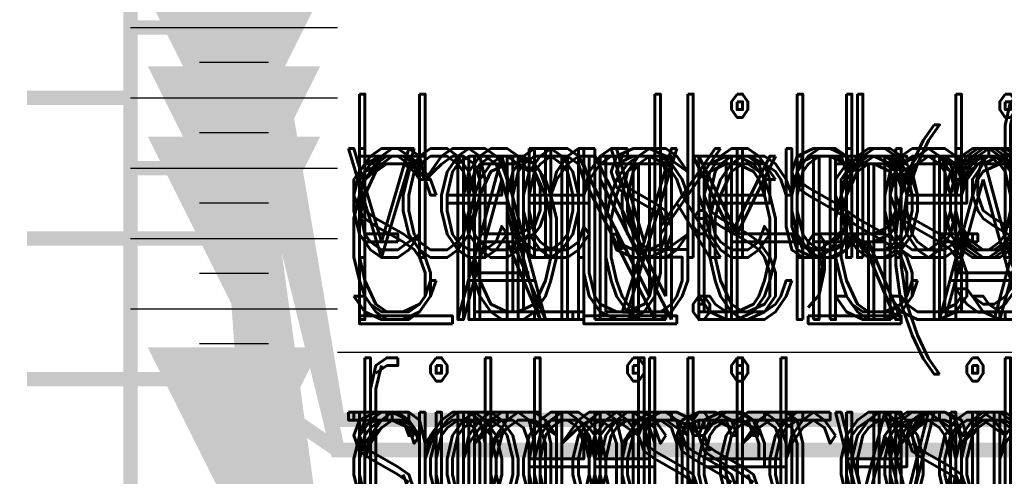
# Model space of a CAD drawing. Extents: x -2 to 113, y -136 to 16.
# Tile 220 of 256: x 12.23 to 19.22, y -31.33 to -28.08. Entities that reach past the tile are written whole.
import ezdxf
from ezdxf.enums import TextEntityAlignment as Align

# ---------------------------------------------------------------- set-up
doc = ezdxf.new("R2010")
doc.units = 0
doc.header["$MEASUREMENT"] = 0
doc.linetypes.add('SOLID', pattern=[0])
doc.layers.get('0').update_dxf_attribs({"linetype": 'SOLID'})
for name, color, linetype in [('1', 7, 'SOLID'), ('10', 7, 'SOLID'), ('11', 7, 'SOLID'), ('12', 7, 'SOLID'), ('13', 7, 'SOLID'), ('14', 7, 'SOLID'), ('15', 7, 'SOLID'), ('16', 7, 'SOLID'), ('17', 7, 'SOLID'), ('18', 7, 'SOLID'), ('19', 7, 'SOLID'), ('2', 7, 'SOLID'), ('20', 7, 'SOLID'), ('21', 7, 'SOLID'), ('22', 7, 'SOLID'), ('23', 7, 'SOLID'), ('24', 7, 'SOLID'), ('25', 7, 'SOLID'), ('26', 7, 'SOLID'), ('27', 7, 'SOLID'), ('28', 7, 'SOLID'), ('29', 7, 'SOLID'), ('3', 7, 'SOLID'), ('30', 7, 'SOLID'), ('31', 7, 'SOLID'), ('32', 7, 'SOLID'), ('33', 7, 'SOLID'), ('34', 7, 'SOLID'), ('35', 7, 'SOLID'), ('36', 7, 'SOLID'), ('37', 7, 'SOLID'), ('38', 7, 'SOLID'), ('39', 7, 'SOLID'), ('4', 7, 'SOLID'), ('40', 7, 'SOLID'), ('41', 7, 'SOLID'), ('42', 7, 'SOLID'), ('43', 7, 'SOLID'), ('44', 7, 'SOLID'), ('45', 7, 'SOLID'), ('46', 7, 'SOLID'), ('47', 7, 'SOLID'), ('48', 7, 'SOLID'), ('49', 7, 'SOLID'), ('5', 7, 'SOLID'), ('50', 7, 'SOLID'), ('51', 7, 'SOLID'), ('52', 7, 'SOLID'), ('53', 7, 'SOLID'), ('54', 7, 'SOLID'), ('55', 7, 'SOLID'), ('56', 7, 'SOLID'), ('57', 7, 'SOLID'), ('58', 7, 'SOLID'), ('59', 7, 'SOLID'), ('6', 7, 'SOLID'), ('60', 7, 'SOLID'), ('61', 7, 'SOLID'), ('62', 7, 'SOLID'), ('63', 7, 'SOLID'), ('64', 7, 'SOLID'), ('65', 7, 'SOLID'), ('66', 7, 'SOLID'), ('67', 7, 'SOLID'), ('68', 7, 'SOLID'), ('7', 7, 'SOLID'), ('8', 7, 'SOLID'), ('9', 7, 'SOLID')]:
    doc.layers.add(name, color=color, linetype=linetype)
doc.styles.add('ROMAND', font='romand', dxfattribs={"height": 1})

# ---------------------------------------------------------------- blocks, each defined once
blk = doc.blocks.new('DGRFC_WTLEV2')
at = {"color": 7, "linetype": 'SOLID'}
for points in [[(-0.06, 0), (0.06, 0)], [(-0.02, -0.02), (0.02, -0.02)]]:
    blk.add_lwpolyline(points, dxfattribs=at)
at = {"color": 7}
blk.add_solid([(0, 0), (0.05, 0.1), (0, 0), (-0.05, 0.1)], dxfattribs=at)

msp = doc.modelspace()

# ---------------------------------------------------------------- linework, layer by layer
at = {"color": 7, "linetype": 'SOLID', "const_width": 0.1029}
for points in [[(13.0178, -13.1385), (13.0178, -125.6385)], [(13.0178, -28.6385), (12.2825, -28.6385)], [(13.0178, -29.6385), (12.2825, -29.6385)], [(13.0178, -30.6385), (12.2825, -30.6385)]]:
    msp.add_lwpolyline(points, dxfattribs=at)
at = {"layer": '1', "color": 7, "linetype": 'SOLID', "const_width": 0.1029}
for points in [[(13.0178, -13.1385), (13.0178, -125.6385)], [(13.0178, -28.6385), (12.2825, -28.6385)], [(13.0178, -29.6385), (12.2825, -29.6385)], [(13.0178, -30.6385), (12.2825, -30.6385)], [(13.0178, -30.6385), (13.7531, -30.6385), (14.4884, -38.5209), (48.3119, -38.5209), (49.0472, -30.6385), (49.7825, -30.6385)]]:
    msp.add_lwpolyline(points, dxfattribs=at)
at = {"layer": '10', "color": 7, "linetype": 'SOLID', "const_width": 0.1029}
for points in [[(13.0178, -13.1385), (13.0178, -125.6385)], [(13.0178, -28.6385), (12.2825, -28.6385)], [(13.0178, -29.6385), (12.2825, -29.6385)], [(13.0178, -30.6385), (12.2825, -30.6385)], [(13.0178, -30.6385), (13.7531, -30.6385), (14.4884, -31.1422), (48.3119, -31.1422), (49.0472, -30.6385), (49.7825, -30.6385)]]:
    msp.add_lwpolyline(points, dxfattribs=at)
at = {"layer": '11', "color": 7, "linetype": 'SOLID', "const_width": 0.1029}
for points in [[(13.0178, -13.1385), (13.0178, -125.6385)], [(13.0178, -28.6385), (12.2825, -28.6385)], [(13.0178, -29.6385), (12.2825, -29.6385)], [(13.0178, -30.6385), (12.2825, -30.6385)]]:
    msp.add_lwpolyline(points, dxfattribs=at)
at = {"layer": '12', "color": 7, "linetype": 'SOLID', "const_width": 0.1029}
for points in [[(13.0178, -13.1385), (13.0178, -125.6385)], [(13.0178, -28.6385), (12.2825, -28.6385)], [(13.0178, -29.6385), (12.2825, -29.6385)], [(13.0178, -29.6385), (13.7531, -29.6385), (14.4884, -35.9896), (48.3119, -35.9896), (49.0472, -29.6385), (49.7825, -29.6385)], [(13.0178, -30.6385), (12.2825, -30.6385)]]:
    msp.add_lwpolyline(points, dxfattribs=at)
at = {"layer": '13', "color": 7, "linetype": 'SOLID', "const_width": 0.1029}
for points in [[(13.0178, -13.1385), (13.0178, -125.6385)], [(13.0178, -28.6385), (12.2825, -28.6385)], [(13.0178, -29.6385), (12.2825, -29.6385)], [(13.0178, -30.6385), (12.2825, -30.6385)]]:
    msp.add_lwpolyline(points, dxfattribs=at)
at = {"layer": '14', "color": 7, "linetype": 'SOLID', "const_width": 0.1029}
for points in [[(13.0178, -13.1385), (13.0178, -125.6385)], [(13.0178, -27.6385), (13.7531, -27.6385), (14.4884, -33.0172), (48.3119, -33.0172), (49.0472, -27.6385), (49.7825, -27.6385)], [(13.0178, -28.6385), (12.2825, -28.6385)], [(13.0178, -29.6385), (12.2825, -29.6385)], [(13.0178, -29.6385), (13.7531, -29.6385), (14.4884, -39.1771), (48.3119, -39.1771), (49.0472, -29.6385), (49.7825, -29.6385)], [(13.0178, -30.6385), (12.2825, -30.6385)]]:
    msp.add_lwpolyline(points, dxfattribs=at)
at = {"layer": '15', "color": 7, "linetype": 'SOLID', "const_width": 0.1029}
for points in [[(13.0178, -13.1385), (13.0178, -125.6385)], [(13.0178, -28.6385), (12.2825, -28.6385)], [(13.0178, -29.6385), (12.2825, -29.6385)], [(13.0178, -30.6385), (12.2825, -30.6385)]]:
    msp.add_lwpolyline(points, dxfattribs=at)
at = {"layer": '16', "color": 7, "linetype": 'SOLID', "const_width": 0.1029}
for points in [[(13.0178, -13.1385), (13.0178, -125.6385)], [(13.0178, -26.8885), (13.7531, -26.8885), (14.4884, -30.9271), (48.3119, -30.9271), (49.0472, -26.8885), (49.7825, -26.8885)], [(13.0178, -27.6385), (13.7531, -27.6385), (14.4884, -33.8995), (48.3119, -33.8995), (49.0472, -27.6385), (49.7825, -27.6385)], [(13.0178, -28.6385), (12.2825, -28.6385)], [(13.0178, -29.6385), (12.2825, -29.6385)], [(13.0178, -29.6385), (13.7531, -29.6385), (14.4884, -40.0595), (48.3119, -40.0595), (49.0472, -29.6385), (49.7825, -29.6385)], [(13.0178, -30.6385), (12.2825, -30.6385)]]:
    msp.add_lwpolyline(points, dxfattribs=at)
at = {"layer": '17', "color": 7, "linetype": 'SOLID', "const_width": 0.1029}
for points in [[(13.0178, -13.1385), (13.0178, -125.6385)], [(13.0178, -28.6385), (12.2825, -28.6385)], [(13.0178, -29.6385), (12.2825, -29.6385)], [(13.0178, -30.6385), (12.2825, -30.6385)]]:
    msp.add_lwpolyline(points, dxfattribs=at)
at = {"layer": '18', "color": 7, "linetype": 'SOLID', "const_width": 0.1029}
for points in [[(13.0178, -13.1385), (13.0178, -125.6385)], [(13.0178, -28.1385), (13.7531, -28.1385), (14.4884, -33.0172), (48.3119, -33.0172), (49.0472, -28.1385), (49.7825, -28.1385)], [(13.0178, -28.6385), (12.2825, -28.6385)], [(13.0178, -29.6385), (12.2825, -29.6385)], [(13.0178, -30.6385), (12.2825, -30.6385)], [(13.0178, -30.6385), (13.7531, -30.6385), (14.4884, -39.1771), (48.3119, -39.1771), (49.0472, -30.6385), (49.7825, -30.6385)]]:
    msp.add_lwpolyline(points, dxfattribs=at)
at = {"layer": '19', "color": 7, "linetype": 'SOLID', "const_width": 0.1029}
for points in [[(13.0178, -13.1385), (13.0178, -125.6385)], [(13.0178, -28.6385), (12.2825, -28.6385)], [(13.0178, -29.6385), (12.2825, -29.6385)], [(13.0178, -30.6385), (12.2825, -30.6385)]]:
    msp.add_lwpolyline(points, dxfattribs=at)
at = {"layer": '2', "color": 7, "linetype": 'SOLID', "const_width": 0.1029}
for points in [[(13.0178, -13.1385), (13.0178, -125.6385)], [(13.0178, -27.6385), (13.7531, -27.6385), (14.4884, -33.0172), (48.3119, -33.0172), (49.0472, -27.6385), (49.7825, -27.6385)], [(13.0178, -28.6385), (12.2825, -28.6385)], [(13.0178, -29.6385), (12.2825, -29.6385)], [(13.0178, -30.6385), (12.2825, -30.6385)]]:
    msp.add_lwpolyline(points, dxfattribs=at)
at = {"layer": '20', "color": 7, "linetype": 'SOLID', "const_width": 0.1029}
for points in [[(13.0178, -13.1385), (13.0178, -125.6385)], [(13.0178, -27.6385), (13.7531, -27.6385), (14.4884, -31.1422), (48.3119, -31.1422), (49.0472, -27.6385), (49.7825, -27.6385)], [(13.0178, -28.6385), (12.2825, -28.6385)], [(13.0178, -29.6385), (12.2825, -29.6385)], [(13.0178, -30.6385), (12.2825, -30.6385)]]:
    msp.add_lwpolyline(points, dxfattribs=at)
at = {"layer": '21', "color": 7, "linetype": 'SOLID', "const_width": 0.1029}
for points in [[(13.0178, -13.1385), (13.0178, -125.6385)], [(13.0178, -28.6385), (12.2825, -28.6385)], [(13.0178, -29.6385), (12.2825, -29.6385)], [(13.0178, -30.6385), (12.2825, -30.6385)]]:
    msp.add_lwpolyline(points, dxfattribs=at)
at = {"layer": '22', "color": 7, "linetype": 'SOLID', "const_width": 0.1029}
for points in [[(13.0178, -13.1385), (13.0178, -125.6385)], [(13.0178, -28.6385), (12.2825, -28.6385)], [(13.0178, -29.6385), (12.2825, -29.6385)], [(13.0178, -30.6385), (12.2825, -30.6385)], [(13.0178, -30.6385), (13.7531, -30.6385), (14.4884, -31.1422), (48.3119, -31.1422), (49.0472, -30.6385), (49.7825, -30.6385)]]:
    msp.add_lwpolyline(points, dxfattribs=at)
at = {"layer": '23', "color": 7, "linetype": 'SOLID', "const_width": 0.1029}
for points in [[(13.0178, -13.1385), (13.0178, -125.6385)], [(13.0178, -28.6385), (12.2825, -28.6385)], [(13.0178, -29.6385), (12.2825, -29.6385)], [(13.0178, -30.6385), (12.2825, -30.6385)]]:
    msp.add_lwpolyline(points, dxfattribs=at)
at = {"layer": '24', "color": 7, "linetype": 'SOLID', "const_width": 0.1029}
for points in [[(13.0178, -13.1385), (13.0178, -125.6385)], [(13.0178, -28.6385), (12.2825, -28.6385)], [(13.0178, -29.6385), (12.2825, -29.6385)], [(13.0178, -30.6385), (12.2825, -30.6385)], [(13.0178, -30.6385), (13.7531, -30.6385), (14.4884, -31.1422), (48.3119, -31.1422), (49.0472, -30.6385), (49.7825, -30.6385)]]:
    msp.add_lwpolyline(points, dxfattribs=at)
at = {"layer": '25', "color": 7, "linetype": 'SOLID', "const_width": 0.1029}
for points in [[(13.0178, -13.1385), (13.0178, -125.6385)], [(13.0178, -28.6385), (12.2825, -28.6385)], [(13.0178, -29.6385), (12.2825, -29.6385)], [(13.0178, -30.6385), (12.2825, -30.6385)]]:
    msp.add_lwpolyline(points, dxfattribs=at)
at = {"layer": '26', "color": 7, "linetype": 'SOLID', "const_width": 0.1029}
for points in [[(13.0178, -13.1385), (13.0178, -125.6385)], [(13.0178, -28.6385), (12.2825, -28.6385)], [(13.0178, -29.6385), (12.2825, -29.6385)], [(13.0178, -30.6385), (12.2825, -30.6385)]]:
    msp.add_lwpolyline(points, dxfattribs=at)
at = {"layer": '27', "color": 7, "linetype": 'SOLID', "const_width": 0.1029}
for points in [[(13.0178, -13.1385), (13.0178, -125.6385)], [(13.0178, -28.6385), (12.2825, -28.6385)], [(13.0178, -29.6385), (12.2825, -29.6385)], [(13.0178, -30.6385), (12.2825, -30.6385)]]:
    msp.add_lwpolyline(points, dxfattribs=at)
at = {"layer": '28', "color": 7, "linetype": 'SOLID', "const_width": 0.1029}
for points in [[(13.0178, -13.1385), (13.0178, -125.6385)], [(13.0178, -28.6385), (12.2825, -28.6385)], [(13.0178, -29.6385), (12.2825, -29.6385)], [(13.0178, -30.6385), (12.2825, -30.6385)]]:
    msp.add_lwpolyline(points, dxfattribs=at)
at = {"layer": '29', "color": 7, "linetype": 'SOLID', "const_width": 0.1029}
for points in [[(13.0178, -13.1385), (13.0178, -125.6385)], [(13.0178, -28.6385), (12.2825, -28.6385)], [(13.0178, -29.6385), (12.2825, -29.6385)], [(13.0178, -30.6385), (12.2825, -30.6385)]]:
    msp.add_lwpolyline(points, dxfattribs=at)
at = {"layer": '3', "color": 7, "linetype": 'SOLID', "const_width": 0.1029}
for points in [[(13.0178, -13.1385), (13.0178, -125.6385)], [(13.0178, -28.6385), (12.2825, -28.6385)], [(13.0178, -29.6385), (12.2825, -29.6385)], [(13.0178, -30.6385), (12.2825, -30.6385)]]:
    msp.add_lwpolyline(points, dxfattribs=at)
at = {"layer": '30', "color": 7, "linetype": 'SOLID', "const_width": 0.1029}
for points in [[(13.0178, -13.1385), (13.0178, -125.6385)], [(13.0178, -28.1385), (13.7531, -28.1385), (14.4884, -33.0172), (48.3119, -33.0172), (49.0472, -28.1385), (49.7825, -28.1385)], [(13.0178, -28.6385), (12.2825, -28.6385)], [(13.0178, -29.6385), (12.2825, -29.6385)], [(13.0178, -30.6385), (12.2825, -30.6385)], [(13.0178, -30.6385), (13.7531, -30.6385), (14.4884, -41.0521), (48.3119, -41.0521), (49.0472, -30.6385), (49.7825, -30.6385)]]:
    msp.add_lwpolyline(points, dxfattribs=at)
at = {"layer": '31', "color": 7, "linetype": 'SOLID', "const_width": 0.1029}
for points in [[(13.0178, -13.1385), (13.0178, -125.6385)], [(13.0178, -28.6385), (12.2825, -28.6385)], [(13.0178, -29.6385), (12.2825, -29.6385)], [(13.0178, -30.6385), (12.2825, -30.6385)]]:
    msp.add_lwpolyline(points, dxfattribs=at)
at = {"layer": '32', "color": 7, "linetype": 'SOLID', "const_width": 0.1029}
for points in [[(13.0178, -13.1385), (13.0178, -125.6385)], [(13.0178, -28.6385), (12.2825, -28.6385)], [(13.0178, -29.6385), (12.2825, -29.6385)], [(13.0178, -30.6385), (12.2825, -30.6385)]]:
    msp.add_lwpolyline(points, dxfattribs=at)
at = {"layer": '33', "color": 7, "linetype": 'SOLID', "const_width": 0.1029}
for points in [[(13.0178, -13.1385), (13.0178, -125.6385)], [(13.0178, -28.6385), (12.2825, -28.6385)], [(13.0178, -29.6385), (12.2825, -29.6385)], [(13.0178, -30.6385), (12.2825, -30.6385)]]:
    msp.add_lwpolyline(points, dxfattribs=at)
at = {"layer": '34', "color": 7, "linetype": 'SOLID', "const_width": 0.1029}
for points in [[(13.0178, -13.1385), (13.0178, -125.6385)], [(13.0178, -28.6385), (12.2825, -28.6385)], [(13.0178, -29.6385), (12.2825, -29.6385)], [(13.0178, -30.6385), (12.2825, -30.6385)]]:
    msp.add_lwpolyline(points, dxfattribs=at)
at = {"layer": '35', "color": 7, "linetype": 'SOLID', "const_width": 0.1029}
for points in [[(13.0178, -13.1385), (13.0178, -125.6385)], [(13.0178, -28.6385), (12.2825, -28.6385)], [(13.0178, -29.6385), (12.2825, -29.6385)], [(13.0178, -30.6385), (12.2825, -30.6385)]]:
    msp.add_lwpolyline(points, dxfattribs=at)
at = {"layer": '36', "color": 7, "linetype": 'SOLID', "const_width": 0.1029}
for points in [[(13.0178, -13.1385), (13.0178, -125.6385)], [(13.0178, -28.6385), (12.2825, -28.6385)], [(13.0178, -29.6385), (12.2825, -29.6385)], [(13.0178, -30.6385), (12.2825, -30.6385)]]:
    msp.add_lwpolyline(points, dxfattribs=at)
at = {"layer": '37', "color": 7, "linetype": 'SOLID', "const_width": 0.1029}
for points in [[(13.0178, -13.1385), (13.0178, -125.6385)], [(13.0178, -28.6385), (12.2825, -28.6385)], [(13.0178, -29.6385), (12.2825, -29.6385)], [(13.0178, -30.6385), (12.2825, -30.6385)]]:
    msp.add_lwpolyline(points, dxfattribs=at)
at = {"layer": '38', "color": 7, "linetype": 'SOLID', "const_width": 0.1029}
for points in [[(13.0178, -13.1385), (13.0178, -125.6385)], [(13.0178, -28.6385), (12.2825, -28.6385)], [(13.0178, -29.6385), (12.2825, -29.6385)], [(13.0178, -30.6385), (12.2825, -30.6385)]]:
    msp.add_lwpolyline(points, dxfattribs=at)
at = {"layer": '39', "color": 7, "linetype": 'SOLID', "const_width": 0.1029}
for points in [[(13.0178, -13.1385), (13.0178, -125.6385)], [(13.0178, -28.1385), (13.7531, -28.1385), (14.4884, -31.1422), (48.3119, -31.1422), (49.0472, -28.1385), (49.7825, -28.1385)], [(13.0178, -28.6385), (12.2825, -28.6385)], [(13.0178, -29.6385), (12.2825, -29.6385)], [(13.0178, -30.6385), (12.2825, -30.6385)]]:
    msp.add_lwpolyline(points, dxfattribs=at)
at = {"layer": '4', "color": 7, "linetype": 'SOLID', "const_width": 0.1029}
for points in [[(13.0178, -13.1385), (13.0178, -125.6385)], [(13.0178, -28.6385), (12.2825, -28.6385)], [(13.0178, -29.6385), (12.2825, -29.6385)], [(13.0178, -29.6385), (13.7531, -29.6385), (14.4884, -33.6734), (48.3119, -33.6734), (49.0472, -29.6385), (49.7825, -29.6385)], [(13.0178, -30.6385), (12.2825, -30.6385)]]:
    msp.add_lwpolyline(points, dxfattribs=at)
at = {"layer": '40', "color": 7, "linetype": 'SOLID', "const_width": 0.1029}
for points in [[(13.0178, -13.1385), (13.0178, -125.6385)], [(13.0178, -28.6385), (12.2825, -28.6385)], [(13.0178, -29.6385), (12.2825, -29.6385)], [(13.0178, -30.6385), (12.2825, -30.6385)]]:
    msp.add_lwpolyline(points, dxfattribs=at)
at = {"layer": '41', "color": 7, "linetype": 'SOLID', "const_width": 0.1029}
for points in [[(13.0178, -13.1385), (13.0178, -125.6385)], [(13.0178, -28.1385), (13.7531, -28.1385), (14.4884, -31.1422), (48.3119, -31.1422), (49.0472, -28.1385), (49.7825, -28.1385)], [(13.0178, -28.6385), (12.2825, -28.6385)], [(13.0178, -29.6385), (12.2825, -29.6385)], [(13.0178, -30.6385), (12.2825, -30.6385)], [(13.0178, -30.6385), (13.7531, -30.6385), (14.4884, -37.3021), (48.3119, -37.3021), (49.0472, -30.6385), (49.7825, -30.6385)]]:
    msp.add_lwpolyline(points, dxfattribs=at)
at = {"layer": '42', "color": 7, "linetype": 'SOLID', "const_width": 0.1029}
for points in [[(13.0178, -13.1385), (13.0178, -125.6385)], [(13.0178, -28.6385), (12.2825, -28.6385)], [(13.0178, -29.6385), (12.2825, -29.6385)], [(13.0178, -30.6385), (12.2825, -30.6385)]]:
    msp.add_lwpolyline(points, dxfattribs=at)
at = {"layer": '43', "color": 7, "linetype": 'SOLID', "const_width": 0.1029}
for points in [[(13.0178, -13.1385), (13.0178, -125.6385)], [(13.0178, -28.6385), (12.2825, -28.6385)], [(13.0178, -29.6385), (12.2825, -29.6385)], [(13.0178, -30.6385), (12.2825, -30.6385)]]:
    msp.add_lwpolyline(points, dxfattribs=at)
at = {"layer": '44', "color": 7, "linetype": 'SOLID', "const_width": 0.1029}
for points in [[(13.0178, -13.1385), (13.0178, -125.6385)], [(13.0178, -28.6385), (12.2825, -28.6385)], [(13.0178, -29.6385), (12.2825, -29.6385)], [(13.0178, -30.6385), (12.2825, -30.6385)]]:
    msp.add_lwpolyline(points, dxfattribs=at)
at = {"layer": '45', "color": 7, "linetype": 'SOLID', "const_width": 0.1029}
for points in [[(13.0178, -13.1385), (13.0178, -125.6385)], [(13.0178, -28.6385), (12.2825, -28.6385)], [(13.0178, -29.6385), (12.2825, -29.6385)], [(13.0178, -30.6385), (12.2825, -30.6385)], [(13.0178, -30.6385), (13.7531, -30.6385), (14.4884, -33.0172), (48.3119, -33.0172), (49.0472, -30.6385), (49.7825, -30.6385)]]:
    msp.add_lwpolyline(points, dxfattribs=at)
at = {"layer": '46', "color": 7, "linetype": 'SOLID', "const_width": 0.1029}
for points in [[(13.0178, -13.1385), (13.0178, -125.6385)], [(13.0178, -28.6385), (12.2825, -28.6385)], [(13.0178, -29.6385), (12.2825, -29.6385)], [(13.0178, -30.6385), (12.2825, -30.6385)]]:
    msp.add_lwpolyline(points, dxfattribs=at)
at = {"layer": '47', "color": 7, "linetype": 'SOLID', "const_width": 0.1029}
for points in [[(13.0178, -13.1385), (13.0178, -125.6385)], [(13.0178, -28.6385), (12.2825, -28.6385)], [(13.0178, -29.6385), (12.2825, -29.6385)], [(13.0178, -30.6385), (12.2825, -30.6385)], [(13.0178, -30.6385), (13.7531, -30.6385), (14.4884, -38.5209), (48.3119, -38.5209), (49.0472, -30.6385), (49.7825, -30.6385)]]:
    msp.add_lwpolyline(points, dxfattribs=at)
at = {"layer": '48', "color": 7, "linetype": 'SOLID', "const_width": 0.1029}
for points in [[(13.0178, -13.1385), (13.0178, -125.6385)], [(13.0178, -28.6385), (12.2825, -28.6385)], [(13.0178, -29.6385), (12.2825, -29.6385)], [(13.0178, -30.6385), (12.2825, -30.6385)], [(13.0178, -30.6385), (13.7531, -30.6385), (14.4884, -37.4234), (48.3119, -37.4234), (49.0472, -30.6385), (49.7825, -30.6385)]]:
    msp.add_lwpolyline(points, dxfattribs=at)
at = {"layer": '49', "color": 7, "linetype": 'SOLID', "const_width": 0.1029}
for points in [[(13.0178, -13.1385), (13.0178, -125.6385)], [(13.0178, -28.1385), (13.7531, -28.1385), (14.4884, -35.9896), (48.3119, -35.9896), (49.0472, -28.1385), (49.7825, -28.1385)], [(13.0178, -28.6385), (12.2825, -28.6385)], [(13.0178, -29.6385), (12.2825, -29.6385)], [(13.0178, -30.6385), (12.2825, -30.6385)]]:
    msp.add_lwpolyline(points, dxfattribs=at)
at = {"layer": '5', "color": 7, "linetype": 'SOLID', "const_width": 0.1029}
for points in [[(13.0178, -13.1385), (13.0178, -125.6385)], [(13.0178, -28.6385), (12.2825, -28.6385)], [(13.0178, -29.6385), (12.2825, -29.6385)], [(13.0178, -30.6385), (12.2825, -30.6385)]]:
    msp.add_lwpolyline(points, dxfattribs=at)
at = {"layer": '50', "color": 7, "linetype": 'SOLID', "const_width": 0.1029}
for points in [[(13.0178, -13.1385), (13.0178, -125.6385)], [(13.0178, -27.6385), (13.7531, -27.6385), (14.4884, -33.0172), (48.3119, -33.0172), (49.0472, -27.6385), (49.7825, -27.6385)], [(13.0178, -28.6385), (12.2825, -28.6385)], [(13.0178, -29.6385), (12.2825, -29.6385)], [(13.0178, -30.6385), (12.2825, -30.6385)]]:
    msp.add_lwpolyline(points, dxfattribs=at)
at = {"layer": '51', "color": 7, "linetype": 'SOLID', "const_width": 0.1029}
for points in [[(13.0178, -13.1385), (13.0178, -125.6385)], [(13.0178, -28.6385), (12.2825, -28.6385)], [(13.0178, -29.6385), (12.2825, -29.6385)], [(13.0178, -30.6385), (12.2825, -30.6385)]]:
    msp.add_lwpolyline(points, dxfattribs=at)
at = {"layer": '52', "color": 7, "linetype": 'SOLID', "const_width": 0.1029}
for points in [[(13.0178, -13.1385), (13.0178, -125.6385)], [(13.0178, -26.5585), (13.7531, -26.5585), (14.4884, -30.9271), (48.3119, -30.9271), (49.0472, -26.5585), (49.7825, -26.5585)], [(13.0178, -28.6385), (12.2825, -28.6385)], [(13.0178, -29.6385), (12.2825, -29.6385)], [(13.0178, -30.6385), (12.2825, -30.6385)]]:
    msp.add_lwpolyline(points, dxfattribs=at)
at = {"layer": '53', "color": 7, "linetype": 'SOLID', "const_width": 0.1029}
for points in [[(13.0178, -13.1385), (13.0178, -125.6385)], [(13.0178, -28.6385), (12.2825, -28.6385)], [(13.0178, -29.6385), (12.2825, -29.6385)], [(13.0178, -30.6385), (12.2825, -30.6385)]]:
    msp.add_lwpolyline(points, dxfattribs=at)
at = {"layer": '54', "color": 7, "linetype": 'SOLID', "const_width": 0.1029}
for points in [[(13.0178, -13.1385), (13.0178, -125.6385)], [(13.0178, -28.6385), (12.2825, -28.6385)], [(13.0178, -29.6385), (12.2825, -29.6385)], [(13.0178, -30.6385), (12.2825, -30.6385)]]:
    msp.add_lwpolyline(points, dxfattribs=at)
at = {"layer": '55', "color": 7, "linetype": 'SOLID', "const_width": 0.1029}
for points in [[(13.0178, -13.1385), (13.0178, -125.6385)], [(13.0178, -28.6385), (12.2825, -28.6385)], [(13.0178, -29.6385), (12.2825, -29.6385)], [(13.0178, -30.6385), (12.2825, -30.6385)]]:
    msp.add_lwpolyline(points, dxfattribs=at)
at = {"layer": '56', "color": 7, "linetype": 'SOLID', "const_width": 0.1029}
for points in [[(13.0178, -13.1385), (13.0178, -125.6385)], [(13.0178, -28.1385), (13.7531, -28.1385), (14.4884, -34.1146), (48.3119, -34.1146), (49.0472, -28.1385), (49.7825, -28.1385)], [(13.0178, -28.6385), (12.2825, -28.6385)], [(13.0178, -29.6385), (12.2825, -29.6385)], [(13.0178, -30.6385), (12.2825, -30.6385)], [(13.0178, -30.6385), (13.7531, -30.6385), (14.4884, -42.1495), (48.3119, -42.1495), (49.0472, -30.6385), (49.7825, -30.6385)]]:
    msp.add_lwpolyline(points, dxfattribs=at)
at = {"layer": '57', "color": 7, "linetype": 'SOLID', "const_width": 0.1029}
for points in [[(13.0178, -13.1385), (13.0178, -125.6385)], [(13.0178, -28.6385), (12.2825, -28.6385)], [(13.0178, -29.6385), (12.2825, -29.6385)], [(13.0178, -30.6385), (12.2825, -30.6385)]]:
    msp.add_lwpolyline(points, dxfattribs=at)
at = {"layer": '58', "color": 7, "linetype": 'SOLID', "const_width": 0.1029}
for points in [[(13.0178, -13.1385), (13.0178, -125.6385)], [(13.0178, -28.6385), (12.2825, -28.6385)], [(13.0178, -29.6385), (12.2825, -29.6385)], [(13.0178, -30.6385), (12.2825, -30.6385)]]:
    msp.add_lwpolyline(points, dxfattribs=at)
at = {"layer": '59', "color": 7, "linetype": 'SOLID', "const_width": 0.1029}
for points in [[(13.0178, -13.1385), (13.0178, -125.6385)], [(13.0178, -28.6385), (12.2825, -28.6385)], [(13.0178, -29.6385), (12.2825, -29.6385)], [(13.0178, -30.6385), (12.2825, -30.6385)], [(13.0178, -30.6385), (13.7531, -30.6385), (14.4884, -33.6734), (48.3119, -33.6734), (49.0472, -30.6385), (49.7825, -30.6385)]]:
    msp.add_lwpolyline(points, dxfattribs=at)
at = {"layer": '6', "color": 7, "linetype": 'SOLID', "const_width": 0.1029}
for points in [[(13.0178, -13.1385), (13.0178, -125.6385)], [(13.0178, -28.6385), (12.2825, -28.6385)], [(13.0178, -29.6385), (12.2825, -29.6385)], [(13.0178, -30.6385), (12.2825, -30.6385)]]:
    msp.add_lwpolyline(points, dxfattribs=at)
at = {"layer": '60', "color": 7, "linetype": 'SOLID', "const_width": 0.1029}
for points in [[(13.0178, -13.1385), (13.0178, -125.6385)], [(13.0178, -28.6385), (12.2825, -28.6385)], [(13.0178, -29.6385), (12.2825, -29.6385)], [(13.0178, -30.6385), (12.2825, -30.6385)]]:
    msp.add_lwpolyline(points, dxfattribs=at)
at = {"layer": '61', "color": 7, "linetype": 'SOLID', "const_width": 0.1029}
for points in [[(13.0178, -13.1385), (13.0178, -125.6385)], [(13.0178, -28.1385), (13.7531, -28.1385), (14.4884, -31.1422), (48.3119, -31.1422), (49.0472, -28.1385), (49.7825, -28.1385)], [(13.0178, -28.6385), (12.2825, -28.6385)], [(13.0178, -29.6385), (12.2825, -29.6385)], [(13.0178, -30.6385), (12.2825, -30.6385)], [(13.0178, -30.6385), (13.7531, -30.6385), (14.4884, -39.1771), (48.3119, -39.1771), (49.0472, -30.6385), (49.7825, -30.6385)]]:
    msp.add_lwpolyline(points, dxfattribs=at)
at = {"layer": '62', "color": 7, "linetype": 'SOLID', "const_width": 0.1029}
for points in [[(13.0178, -13.1385), (13.0178, -125.6385)], [(13.0178, -28.6385), (12.2825, -28.6385)], [(13.0178, -29.6385), (12.2825, -29.6385)], [(13.0178, -30.6385), (12.2825, -30.6385)]]:
    msp.add_lwpolyline(points, dxfattribs=at)
at = {"layer": '63', "color": 7, "linetype": 'SOLID', "const_width": 0.1029}
for points in [[(13.0178, -13.1385), (13.0178, -125.6385)], [(13.0178, -28.6385), (12.2825, -28.6385)], [(13.0178, -29.6385), (12.2825, -29.6385)], [(13.0178, -30.6385), (12.2825, -30.6385)], [(13.0178, -30.6385), (13.7531, -30.6385), (14.4884, -33.0172), (48.3119, -33.0172), (49.0472, -30.6385), (49.7825, -30.6385)]]:
    msp.add_lwpolyline(points, dxfattribs=at)
at = {"layer": '64', "color": 7, "linetype": 'SOLID', "const_width": 0.1029}
for points in [[(13.0178, -13.1385), (13.0178, -125.6385)], [(13.0178, -28.6385), (12.2825, -28.6385)], [(13.0178, -29.6385), (12.2825, -29.6385)], [(13.0178, -30.6385), (12.2825, -30.6385)]]:
    msp.add_lwpolyline(points, dxfattribs=at)
at = {"layer": '65', "color": 7, "linetype": 'SOLID', "const_width": 0.1029}
for points in [[(13.0178, -13.1385), (13.0178, -125.6385)], [(13.0178, -28.6385), (12.2825, -28.6385)], [(13.0178, -29.6385), (12.2825, -29.6385)], [(13.0178, -30.6385), (12.2825, -30.6385)]]:
    msp.add_lwpolyline(points, dxfattribs=at)
at = {"layer": '66', "color": 7, "linetype": 'SOLID', "const_width": 0.1029}
for points in [[(13.0178, -13.1385), (13.0178, -125.6385)], [(13.0178, -28.6385), (12.2825, -28.6385)], [(13.0178, -29.6385), (12.2825, -29.6385)], [(13.0178, -30.6385), (12.2825, -30.6385)]]:
    msp.add_lwpolyline(points, dxfattribs=at)
at = {"layer": '67', "color": 7, "linetype": 'SOLID', "const_width": 0.1029}
for points in [[(13.0178, -13.1385), (13.0178, -125.6385)], [(13.0178, -28.6385), (12.2825, -28.6385)], [(13.0178, -29.1385), (13.7531, -29.1385), (14.4884, -35.5484), (48.3119, -35.5484), (49.0472, -29.1385), (49.7825, -29.1385)], [(13.0178, -29.6385), (12.2825, -29.6385)], [(13.0178, -30.6385), (12.2825, -30.6385)]]:
    msp.add_lwpolyline(points, dxfattribs=at)
at = {"layer": '68', "color": 7, "linetype": 'SOLID', "const_width": 0.1029}
for points in [[(13.0178, -13.1385), (13.0178, -125.6385)], [(13.0178, -28.6385), (12.2825, -28.6385)], [(13.0178, -29.6385), (12.2825, -29.6385)], [(13.0178, -30.6385), (12.2825, -30.6385)]]:
    msp.add_lwpolyline(points, dxfattribs=at)
at = {"layer": '7', "color": 7, "linetype": 'SOLID', "const_width": 0.1029}
for points in [[(13.0178, -13.1385), (13.0178, -125.6385)], [(13.0178, -28.6385), (12.2825, -28.6385)], [(13.0178, -29.6385), (12.2825, -29.6385)], [(13.0178, -30.6385), (12.2825, -30.6385)]]:
    msp.add_lwpolyline(points, dxfattribs=at)
at = {"layer": '8', "color": 7, "linetype": 'SOLID', "const_width": 0.1029}
for points in [[(13.0178, -13.1385), (13.0178, -125.6385)], [(13.0178, -28.1385), (13.7531, -28.1385), (14.4884, -34.1146), (48.3119, -34.1146), (49.0472, -28.1385), (49.7825, -28.1385)], [(13.0178, -28.6385), (12.2825, -28.6385)], [(13.0178, -29.6385), (12.2825, -29.6385)], [(13.0178, -30.6385), (12.2825, -30.6385)]]:
    msp.add_lwpolyline(points, dxfattribs=at)
at = {"layer": '9', "color": 7, "linetype": 'SOLID', "const_width": 0.1029}
for points in [[(13.0178, -13.1385), (13.0178, -125.6385)], [(13.0178, -28.6385), (12.2825, -28.6385)], [(13.0178, -29.6385), (12.2825, -29.6385)], [(13.0178, -30.6385), (12.2825, -30.6385)]]:
    msp.add_lwpolyline(points, dxfattribs=at)

# ---------------------------------------------------------------- block references
at = {"layer": '12', "xscale": 12.25490196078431, "yscale": 12.25490196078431, "zscale": 14.70588235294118}
msp.add_blockref('DGRFC_WTLEV2', (13.7531, -29.6385), dxfattribs=at)
at = {"layer": '16', "xscale": 12.25490196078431, "yscale": 12.25490196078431, "zscale": 14.70588235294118}
msp.add_blockref('DGRFC_WTLEV2', (13.7531, -31.6385), dxfattribs=at)
at = {"layer": '2', "xscale": 12.25490196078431, "yscale": 12.25490196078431, "zscale": 14.70588235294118}
msp.add_blockref('DGRFC_WTLEV2', (13.7531, -30.1385), dxfattribs=at)
at = {"layer": '45', "xscale": 12.25490196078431, "yscale": 12.25490196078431, "zscale": 14.70588235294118}
msp.add_blockref('DGRFC_WTLEV2', (13.7531, -30.1385), dxfattribs=at)
at = {"layer": '46', "xscale": 12.25490196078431, "yscale": 12.25490196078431, "zscale": 14.70588235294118}
msp.add_blockref('DGRFC_WTLEV2', (13.7531, -28.6385), dxfattribs=at)
at = {"layer": '48', "xscale": 12.25490196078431, "yscale": 12.25490196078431, "zscale": 14.70588235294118}
msp.add_blockref('DGRFC_WTLEV2', (13.7531, -28.1385), dxfattribs=at)
at = {"layer": '50', "xscale": 12.25490196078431, "yscale": 12.25490196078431, "zscale": 14.70588235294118}
msp.add_blockref('DGRFC_WTLEV2', (13.7531, -28.6385), dxfattribs=at)
at = {"layer": '8', "xscale": 12.25490196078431, "yscale": 12.25490196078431, "zscale": 14.70588235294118}
msp.add_blockref('DGRFC_WTLEV2', (13.7531, -29.1385), dxfattribs=at)

# ---------------------------------------------------------------- texts
at = {"color": 7, "style": 'ROMAND', "width": 0.78}
for s, p in [('loose, black and brown, fine; with clay and', (14.4884, -28.6109)), ('fine roots', (14.4884, -30.4859))]:
    msp.add_text(s, height=1.1625, dxfattribs=at).set_placement(p, align=Align.TOP_LEFT)
at = {"layer": '1', "color": 7, "style": 'ROMAND', "width": 0.78}
msp.add_text('%%uSAND (SP)%%u', height=1.1625, dxfattribs=at).set_placement((14.4884, -29.0521), align=Align.TOP_LEFT)
at = {"layer": '10', "color": 7, "style": 'ROMAND', "width": 0.78}
msp.add_text('dark brownish gray, fine to medium', height=1.1625, dxfattribs=at).set_placement((14.4884, -28.6109), align=Align.TOP_LEFT)
at = {"layer": '11', "color": 7, "style": 'ROMAND', "width": 0.78}
msp.add_text('- - - soft', height=1.1625, dxfattribs=at).set_placement((14.4884, -27.0797), align=Align.TOP_LEFT)
at = {"layer": '12', "color": 7, "style": 'ROMAND', "width": 0.78}
msp.add_text('%%uSLIGHTLY SILTY SAND (SP-SM)%%u', height=1.1625, dxfattribs=at).set_placement((14.4884, -29.0521), align=Align.TOP_LEFT)
at = {"layer": '13', "color": 7, "style": 'ROMAND', "width": 0.78}
msp.add_text('- - - firm', height=1.1625, dxfattribs=at).set_placement((14.4884, -29.5797), align=Align.TOP_LEFT)
at = {"layer": '14', "color": 7, "style": 'ROMAND', "width": 0.78}
for s, p in [('medium dense, brown, fine, moist; with', (14.4884, -28.6109)), ('crushed stone and trace organics', (14.4884, -30.4859))]:
    msp.add_text(s, height=1.1625, dxfattribs=at).set_placement(p, align=Align.TOP_LEFT)
at = {"layer": '16', "color": 7, "style": 'ROMAND', "width": 0.78}
msp.add_text('%%uCRUSHED STONE%%u', height=1.1625, dxfattribs=at).set_placement((14.4884, -29.0521), align=Align.TOP_LEFT)
at = {"layer": '18', "color": 7, "style": 'ROMAND', "width": 0.78}
for s, p in [('medium dense, light brown, fine; possible', (14.4884, -28.6109)), ('fill', (14.4884, -30.4859))]:
    msp.add_text(s, height=1.1625, dxfattribs=at).set_placement(p, align=Align.TOP_LEFT)
at = {"layer": '2', "color": 7, "style": 'ROMAND', "width": 0.78}
for s, p in [('medium dense, dark grayish brown, fine;', (14.4884, -28.6109)), ('trace organics', (14.4884, -30.4859))]:
    msp.add_text(s, height=1.1625, dxfattribs=at).set_placement(p, align=Align.TOP_LEFT)
at = {"layer": '20', "color": 7, "style": 'ROMAND', "width": 0.78}
msp.add_text('loose, gray, fine, dry; with stone', height=1.1625, dxfattribs=at).set_placement((14.4884, -28.6109), align=Align.TOP_LEFT)
at = {"layer": '22', "color": 7, "style": 'ROMAND', "width": 0.78}
msp.add_text('very loose, greenish gray brown, fine', height=1.1625, dxfattribs=at).set_placement((14.4884, -28.6109), align=Align.TOP_LEFT)
at = {"layer": '24', "color": 7, "style": 'ROMAND', "width": 0.78}
msp.add_text('very soft, dark brown, fine; with roots', height=1.1625, dxfattribs=at).set_placement((14.4884, -28.6109), align=Align.TOP_LEFT)
at = {"layer": '25', "color": 7, "style": 'ROMAND', "width": 0.78}
msp.add_text('- - - very stiff', height=1.1625, dxfattribs=at).set_placement((14.4884, -31.0797), align=Align.TOP_LEFT)
at = {"layer": '26', "color": 7, "style": 'ROMAND', "width": 0.78}
for s, p in [('very loose, light brown to greenish brown,', (14.4884, -28.6109)), ('fine; with shells', (14.4884, -30.4859))]:
    msp.add_text(s, height=1.1625, dxfattribs=at).set_placement(p, align=Align.TOP_LEFT)
at = {"layer": '27', "color": 7, "style": 'ROMAND', "width": 0.78}
msp.add_text('very soft, gray and black', height=1.1625, dxfattribs=at).set_placement((14.4884, -28.6109), align=Align.TOP_LEFT)
at = {"layer": '29', "color": 7, "style": 'ROMAND', "width": 0.78}
for s, p in [('very dense, gray to dark gray, fine; with', (14.4884, -28.6109)), ('some shell & rock', (14.4884, -30.4859))]:
    msp.add_text(s, height=1.1625, dxfattribs=at).set_placement(p, align=Align.TOP_LEFT)
at = {"layer": '3', "color": 7, "style": 'ROMAND', "width": 0.78}
msp.add_text('- - - very hard', height=1.1625, dxfattribs=at).set_placement((14.4884, -29.5797), align=Align.TOP_LEFT)
at = {"layer": '30', "color": 7, "style": 'ROMAND', "width": 0.78}
for s, p in [('very loose, dark grayish brown, fine; with', (14.4884, -28.6109)), ('trace roots', (14.4884, -30.4859))]:
    msp.add_text(s, height=1.1625, dxfattribs=at).set_placement(p, align=Align.TOP_LEFT)
at = {"layer": '31', "color": 7, "style": 'ROMAND', "width": 0.78}
msp.add_text('- - - hard', height=1.1625, dxfattribs=at).set_placement((14.4884, -31.0797), align=Align.TOP_LEFT)
at = {"layer": '39', "color": 7, "style": 'ROMAND', "width": 0.78}
msp.add_text('loose, light brown and black; with fine roots', height=1.1625, dxfattribs=at).set_placement((14.4884, -28.6109), align=Align.TOP_LEFT)
at = {"layer": '4', "color": 7, "style": 'ROMAND', "width": 0.78}
msp.add_text('loose, brown, fine; with trace organics', height=1.1625, dxfattribs=at).set_placement((14.4884, -28.6109), align=Align.TOP_LEFT)
at = {"layer": '41', "color": 7, "style": 'ROMAND', "width": 0.78}
msp.add_text('very loose, black and dark gray, fine', height=1.1625, dxfattribs=at).set_placement((14.4884, -28.6109), align=Align.TOP_LEFT)
at = {"layer": '43', "color": 7, "style": 'ROMAND', "width": 0.78}
for s, p in [('medium dense, brown and gray, fine to', (14.4884, -28.6109)), ('medium sand; with trace roots', (14.4884, -30.4859))]:
    msp.add_text(s, height=1.1625, dxfattribs=at).set_placement(p, align=Align.TOP_LEFT)
at = {"layer": '45', "color": 7, "style": 'ROMAND', "width": 0.78}
for s, p in [('medium dense, gray brown, fine; with shell', (14.4884, -28.6109)), ('and crushed stone', (14.4884, -30.4859))]:
    msp.add_text(s, height=1.1625, dxfattribs=at).set_placement(p, align=Align.TOP_LEFT)
at = {"layer": '46', "color": 7, "style": 'ROMAND', "width": 0.78}
msp.add_text('%%uSLIGHTLY CLAYEY SAND (SP-SC)%%u', height=1.1625, dxfattribs=at).set_placement((14.4884, -29.0521), align=Align.TOP_LEFT)
at = {"layer": '47', "color": 7, "style": 'ROMAND', "width": 0.78}
msp.add_text('%%uFILL: SAND (SP)%%u', height=1.1625, dxfattribs=at).set_placement((14.4884, -29.0521), align=Align.TOP_LEFT)
at = {"layer": '48', "color": 7, "style": 'ROMAND', "width": 0.78}
for s, p in [('very loose, black and dark brown, fine; with', (14.4884, -28.6109)), ('fine roots', (14.4884, -30.4859))]:
    msp.add_text(s, height=1.1625, dxfattribs=at).set_placement(p, align=Align.TOP_LEFT)
at = {"layer": '49', "color": 7, "style": 'ROMAND', "width": 0.78}
msp.add_text('%%uSILTY SAND (SM)%%u', height=1.1625, dxfattribs=at).set_placement((14.4884, -29.0521), align=Align.TOP_LEFT)
at = {"layer": '50', "color": 7, "style": 'ROMAND', "width": 0.78}
for s, p in [('loose, brown to dark brown, moist; with', (14.4884, -28.6109)), ('trace roots and organic stained', (14.4884, -30.4859))]:
    msp.add_text(s, height=1.1625, dxfattribs=at).set_placement(p, align=Align.TOP_LEFT)
at = {"layer": '52', "color": 7, "style": 'ROMAND', "width": 0.78}
msp.add_text('%%uCONCRETE= 5 INCHES%%u', height=1.1625, dxfattribs=at).set_placement((14.4884, -29.0521), align=Align.TOP_LEFT)
at = {"layer": '54', "color": 7, "style": 'ROMAND', "width": 0.78}
for s, p in [('medium dense, brown the gray brown, fine,', (14.4884, -28.6109)), ('moist', (14.4884, -30.4859))]:
    msp.add_text(s, height=1.1625, dxfattribs=at).set_placement(p, align=Align.TOP_LEFT)
at = {"layer": '56', "color": 7, "style": 'ROMAND', "width": 0.78}
msp.add_text('%%uFILL: CLAYEY SAND (SC)%%u', height=1.1625, dxfattribs=at).set_placement((14.4884, -29.0521), align=Align.TOP_LEFT)
at = {"layer": '57', "color": 7, "style": 'ROMAND', "width": 0.78}
msp.add_text('very soft, black; with organics', height=1.1625, dxfattribs=at).set_placement((14.4884, -28.6109), align=Align.TOP_LEFT)
at = {"layer": '59', "color": 7, "style": 'ROMAND', "width": 0.78}
msp.add_text('medium dense, brown, fine; some roots', height=1.1625, dxfattribs=at).set_placement((14.4884, -28.6109), align=Align.TOP_LEFT)
at = {"layer": '6', "color": 7, "style": 'ROMAND', "width": 0.78}
msp.add_text('%%uFILL: SAND (SP)%%u', height=1.1625, dxfattribs=at).set_placement((14.4884, -29.0521), align=Align.TOP_LEFT)
at = {"layer": '61', "color": 7, "style": 'ROMAND', "width": 0.78}
msp.add_text('very loose, dark brown and brown, fine', height=1.1625, dxfattribs=at).set_placement((14.4884, -28.6109), align=Align.TOP_LEFT)
at = {"layer": '63', "color": 7, "style": 'ROMAND', "width": 0.78}
for s, p in [('very loose, dark brown and black, fine; with', (14.4884, -28.6109)), ('roots', (14.4884, -30.4859))]:
    msp.add_text(s, height=1.1625, dxfattribs=at).set_placement(p, align=Align.TOP_LEFT)
at = {"layer": '65', "color": 7, "style": 'ROMAND', "width": 0.78}
msp.add_text('loose, brown-red mottled, fine, moist', height=1.1625, dxfattribs=at).set_placement((14.4884, -28.6109), align=Align.TOP_LEFT)
at = {"layer": '66', "color": 7, "style": 'ROMAND', "width": 0.78}
msp.add_text('- - - stiff', height=1.1625, dxfattribs=at).set_placement((14.4884, -29.5797), align=Align.TOP_LEFT)
at = {"layer": '67', "color": 7, "style": 'ROMAND', "width": 0.78}
msp.add_text('loose, brown,moist, fine; with trace roots', height=1.1625, dxfattribs=at).set_placement((14.4884, -28.6109), align=Align.TOP_LEFT)
at = {"layer": '68', "color": 7, "style": 'ROMAND', "width": 0.78}
msp.add_text('- - - stiff', height=1.1625, dxfattribs=at).set_placement((14.4884, -29.5797), align=Align.TOP_LEFT)
at = {"layer": '8', "color": 7, "style": 'ROMAND', "width": 0.78}
msp.add_text('%%uSLIGHTLY SILTY SAND (SP-SM)%%u', height=1.1625, dxfattribs=at).set_placement((14.4884, -29.0521), align=Align.TOP_LEFT)

doc.saveas('drawing.dxf')
